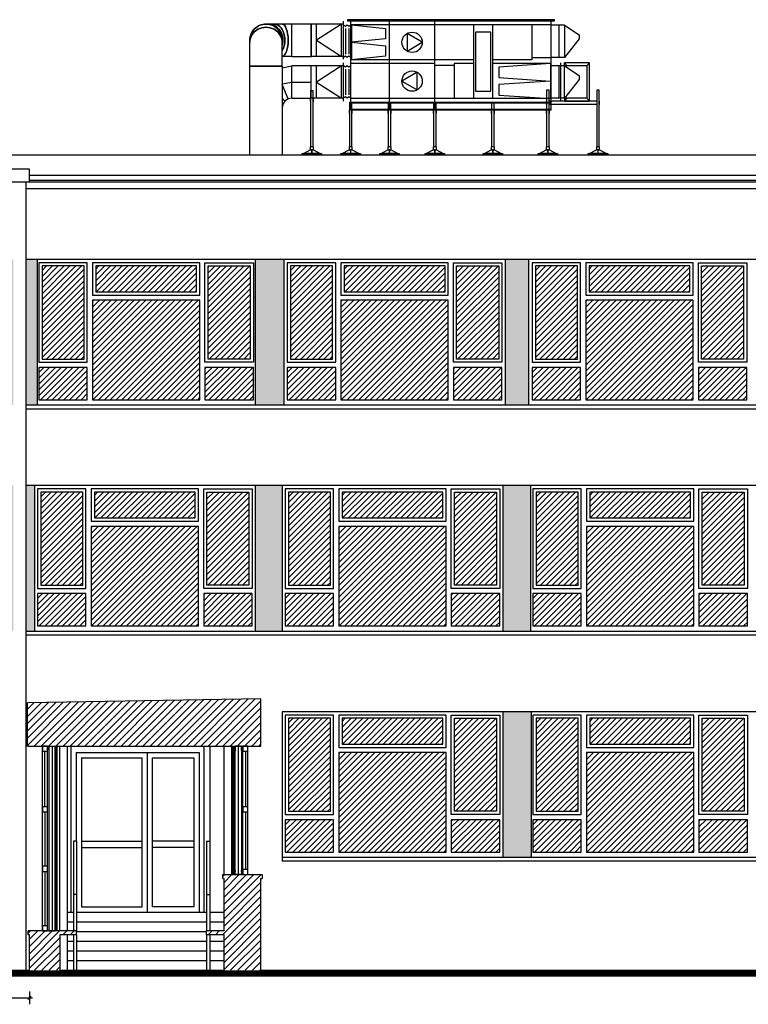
# Model space of a CAD drawing. Header units: millimetres. Extents: x 167273 to 188273, y -125105 to -88145.
# Tile 87 of 210: x 176922 to 178049, y -111648 to -110124. Entities that reach past the tile are written whole.
import ezdxf

# ---------------------------------------------------------------- set-up
doc = ezdxf.new("R2010")
doc.units = ezdxf.units.MM
doc.linetypes.add('AUSGEZOGEN', pattern=[0])
doc.layers.add('7031', color=7, linetype='AUSGEZOGEN', true_color=0x474b4e)
doc.layers.add('_SZYBY', color=7, linetype='Continuous', lineweight=5, true_color=0xb3b3b3)
for name, color, linetype in [('a-wymiary', 9, 'Continuous'), ('b-cienka', 9, 'Continuous'), ('b-działowe', 3, 'Continuous'), ('b-izolacja', 8, 'BATTING'), ('b-okna', 6, 'Continuous'), ('b-widokowa', 7, 'Continuous'), ('b-ściany', 2, 'Continuous'), ('h-hatch', 8, 'Continuous')]:
    doc.layers.add(name, color=color, linetype=linetype)
doc.styles.add('PPAB_100', font='romans.shx', dxfattribs={"width": 0.7, "height": 12})
doc.linetypes.add('BATTING', pattern='A,0.0001,-0.1,[134,ltypeshp.shx,S=0.1,R=0,X=-0.1,Y=0],-0.2,[134,ltypeshp.shx,S=0.1,R=180,X=0.1,Y=0],-0.1', length=0.4001)
doc.dimstyles.new('newPPAB_100', dxfattribs={"dimscale": 0, "dimtxt": 16, "dimasz": 1, "dimexe": 10, "dimexo": 10, "dimgap": 5, "dimtad": 1, "dimdec": 0, "dimzin": 0, "dimdsep": 46, "dimtxsty": 'PPAB_100', "dimblk": 'tick_50', "dimcen": 0.09, "dimdle": 5, "dimse1": 1, "dimse2": 1, "dimclrd": 9, "dimclre": 9, "dimclrt": 161, "dimadec": 0, "dimazin": 0, "dimtfac": 1, "dimtdec": 0, "dimtix": 1, "dimtmove": 2, "dimatfit": 0, "dimldrblk": 'tick_50', "dimfxl": 0, "dimtolj": 1, "dimtzin": 0, "dimarcsym": 0})
pattern_1 = [(45, (-15000, 15000), (-5.61266008, 5.61266008), [])]

# ---------------------------------------------------------------- blocks, each defined once
blk = doc.blocks.new('tick_50')
at = {"color": 9, "ltscale": 20}
for p, q in [((-5, 0), (5, 0)), ((0, 10), (0, -10))]:
    blk.add_line(p, q, dxfattribs=at)
at = {"color": 0}
blk.add_line((2.5, 2.5), (-2.5, -2.5), dxfattribs=at)

msp = doc.modelspace()

# ---------------------------------------------------------------- hatches: boundary and pattern name
at = {"layer": '7031'}
h = msp.add_hatch(color=256, dxfattribs=at)
h.paths.add_polyline_path([(176949.44, -110495.35), (176932.44, -110495.35), (176932.44, -110720.35), (176949.44, -110720.35)])
h.paths.add_polyline_path([(176912.44, -110495.35), (176906.44, -110495.35), (176906.44, -110720.35), (176912.44, -110720.35)])
for points in [[(177330.94, -110495.35), (177286.44, -110495.35), (177286.44, -110720.35), (177330.94, -110720.35)], [(177709.44, -110495.35), (177673.44, -110495.35), (177673.44, -110720.35), (177709.44, -110720.35)], [(177328.44, -110845.35), (177286.44, -110845.35), (177286.44, -111070.35), (177328.44, -111070.35)], [(177712.44, -110845.35), (177669.44, -110845.35), (177669.44, -111070.35), (177712.44, -111070.35)], [(177713.44, -111195.35), (177669.44, -111195.35), (177669.44, -111420.35), (177713.44, -111420.35)]]:
    msp.add_hatch(color=256, dxfattribs=at).paths.add_polyline_path(points)
h = msp.add_hatch(color=256, dxfattribs=at)
h.paths.add_polyline_path([(176912.44, -110845.35), (176903.44, -110845.35), (176903.44, -111070.35), (176912.44, -111070.35)])
h.paths.add_polyline_path([(176945.44, -110845.35), (176932.44, -110845.35), (176932.44, -111070.35), (176945.44, -111070.35)])
at = {"layer": '_SZYBY'}
h = msp.add_hatch(dxfattribs=at)
h.set_pattern_fill('ANSI31', color=256, scale=2, style=0)
h.set_pattern_definition([(45, (1636.6585, 350), (-4.49012806, 4.49012806), [])])
h.paths.add_polyline_path([(177021.94, -110505.35), (176956.94, -110505.35), (176956.94, -110649.35), (177021.94, -110649.35)])
h.paths.add_polyline_path([(177026.94, -110662.35), (176951.94, -110662.35), (176951.94, -110712.35), (177026.94, -110712.35)])
h.paths.add_polyline_path([(177200.94, -110558.35), (177034.94, -110558.35), (177034.94, -110712.35), (177200.94, -110712.35)])
h.paths.add_polyline_path([(177195.94, -110505.35), (177039.94, -110505.35), (177039.94, -110545.35), (177195.94, -110545.35)])
h.paths.add_polyline_path([(177278.94, -110505.35), (177213.94, -110505.35), (177213.94, -110649.35), (177278.94, -110649.35)])
h.paths.add_polyline_path([(177283.94, -110662.35), (177208.94, -110662.35), (177208.94, -110712.35), (177283.94, -110712.35)])
h = msp.add_hatch(dxfattribs=at)
h.set_pattern_fill('ANSI31', color=256, scale=2, style=0)
h.set_pattern_definition([(45, (2020.9085, 350), (-4.49012806, 4.49012806), [])])
h.paths.add_polyline_path([(177406.19, -110505.35), (177341.19, -110505.35), (177341.19, -110649.35), (177406.19, -110649.35)])
h.paths.add_polyline_path([(177411.19, -110662.35), (177336.19, -110662.35), (177336.19, -110712.35), (177411.19, -110712.35)])
h.paths.add_polyline_path([(177585.19, -110558.35), (177419.19, -110558.35), (177419.19, -110712.35), (177585.19, -110712.35)])
h.paths.add_polyline_path([(177580.19, -110505.35), (177424.19, -110505.35), (177424.19, -110545.35), (177580.19, -110545.35)])
h.paths.add_polyline_path([(177663.19, -110505.35), (177598.19, -110505.35), (177598.19, -110649.35), (177663.19, -110649.35)])
h.paths.add_polyline_path([(177668.19, -110662.35), (177593.19, -110662.35), (177593.19, -110712.35), (177668.19, -110712.35)])
h = msp.add_hatch(dxfattribs=at)
h.set_pattern_fill('ANSI31', color=256, scale=2, style=0)
h.set_pattern_definition([(45, (2399.6585, 350), (-4.49012806, 4.49012806), [])])
h.paths.add_polyline_path([(177784.94, -110505.35), (177719.94, -110505.35), (177719.94, -110649.35), (177784.94, -110649.35)])
h.paths.add_polyline_path([(177789.94, -110662.35), (177714.94, -110662.35), (177714.94, -110712.35), (177789.94, -110712.35)])
h.paths.add_polyline_path([(177963.94, -110558.35), (177797.94, -110558.35), (177797.94, -110712.35), (177963.94, -110712.35)])
h.paths.add_polyline_path([(177958.94, -110505.35), (177802.94, -110505.35), (177802.94, -110545.35), (177958.94, -110545.35)])
h.paths.add_polyline_path([(178041.94, -110505.35), (177976.94, -110505.35), (177976.94, -110649.35), (178041.94, -110649.35)])
h.paths.add_polyline_path([(178046.94, -110662.35), (177971.94, -110662.35), (177971.94, -110712.35), (178046.94, -110712.35)])
h = msp.add_hatch(dxfattribs=at)
h.set_pattern_fill('ANSI31', color=256, scale=2, style=0)
h.set_pattern_definition([(45, (1634.6585, 0), (-4.49012806, 4.49012806), [])])
h.paths.add_polyline_path([(177019.94, -110855.35), (176954.94, -110855.35), (176954.94, -110999.35), (177019.94, -110999.35)])
h.paths.add_polyline_path([(177024.94, -111012.35), (176949.94, -111012.35), (176949.94, -111062.35), (177024.94, -111062.35)])
h.paths.add_polyline_path([(177198.94, -110908.35), (177032.94, -110908.35), (177032.94, -111062.35), (177198.94, -111062.35)])
h.paths.add_polyline_path([(177193.94, -110855.35), (177037.94, -110855.35), (177037.94, -110895.35), (177193.94, -110895.35)])
h.paths.add_polyline_path([(177276.94, -110855.35), (177211.94, -110855.35), (177211.94, -110999.35), (177276.94, -110999.35)])
h.paths.add_polyline_path([(177281.94, -111012.35), (177206.94, -111012.35), (177206.94, -111062.35), (177281.94, -111062.35)])
h = msp.add_hatch(dxfattribs=at)
h.set_pattern_fill('ANSI31', color=256, scale=2, style=0)
h.set_pattern_definition([(45, (2017.6585, -4e-11), (-4.49012806, 4.49012806), [])])
h.paths.add_polyline_path([(177402.94, -110855.35), (177337.94, -110855.35), (177337.94, -110999.35), (177402.94, -110999.35)])
h.paths.add_polyline_path([(177407.94, -111012.35), (177332.94, -111012.35), (177332.94, -111062.35), (177407.94, -111062.35)])
h.paths.add_polyline_path([(177581.94, -110908.35), (177415.94, -110908.35), (177415.94, -111062.35), (177581.94, -111062.35)])
h.paths.add_polyline_path([(177576.94, -110855.35), (177420.94, -110855.35), (177420.94, -110895.35), (177576.94, -110895.35)])
h.paths.add_polyline_path([(177659.94, -110855.35), (177594.94, -110855.35), (177594.94, -110999.35), (177659.94, -110999.35)])
h.paths.add_polyline_path([(177664.94, -111012.35), (177589.94, -111012.35), (177589.94, -111062.35), (177664.94, -111062.35)])
h = msp.add_hatch(dxfattribs=at)
h.set_pattern_fill('ANSI31', color=256, scale=2, style=0)
h.set_pattern_definition([(45, (2400.6585, -4e-11), (-4.49012806, 4.49012806), [])])
h.paths.add_polyline_path([(177785.94, -110855.35), (177720.94, -110855.35), (177720.94, -110999.35), (177785.94, -110999.35)])
h.paths.add_polyline_path([(177790.94, -111012.35), (177715.94, -111012.35), (177715.94, -111062.35), (177790.94, -111062.35)])
h.paths.add_polyline_path([(177964.94, -110908.35), (177798.94, -110908.35), (177798.94, -111062.35), (177964.94, -111062.35)])
h.paths.add_polyline_path([(177959.94, -110855.35), (177803.94, -110855.35), (177803.94, -110895.35), (177959.94, -110895.35)])
h.paths.add_polyline_path([(178042.94, -110855.35), (177977.94, -110855.35), (177977.94, -110999.35), (178042.94, -110999.35)])
h.paths.add_polyline_path([(178047.94, -111012.35), (177972.94, -111012.35), (177972.94, -111062.35), (178047.94, -111062.35)])
h = msp.add_hatch(dxfattribs=at)
h.set_pattern_fill('ANSI31', color=256, scale=2, style=0)
h.set_pattern_definition([(45, (2017.6585, -350), (-4.49012806, 4.49012806), [])])
h.paths.add_polyline_path([(177402.94, -111205.35), (177337.94, -111205.35), (177337.94, -111349.35), (177402.94, -111349.35)])
h.paths.add_polyline_path([(177407.94, -111362.35), (177332.94, -111362.35), (177332.94, -111412.35), (177407.94, -111412.35)])
h.paths.add_polyline_path([(177581.94, -111258.35), (177415.94, -111258.35), (177415.94, -111412.35), (177581.94, -111412.35)])
h.paths.add_polyline_path([(177576.94, -111205.35), (177420.94, -111205.35), (177420.94, -111245.35), (177576.94, -111245.35)])
h.paths.add_polyline_path([(177659.94, -111205.35), (177594.94, -111205.35), (177594.94, -111349.35), (177659.94, -111349.35)])
h.paths.add_polyline_path([(177664.94, -111362.35), (177589.94, -111362.35), (177589.94, -111412.35), (177664.94, -111412.35)])
h = msp.add_hatch(dxfattribs=at)
h.set_pattern_fill('ANSI31', color=256, scale=2, style=0)
h.set_pattern_definition([(45, (2400.6585, -350), (-4.49012806, 4.49012806), [])])
h.paths.add_polyline_path([(177785.94, -111205.35), (177720.94, -111205.35), (177720.94, -111349.35), (177785.94, -111349.35)])
h.paths.add_polyline_path([(177790.94, -111362.35), (177715.94, -111362.35), (177715.94, -111412.35), (177790.94, -111412.35)])
h.paths.add_polyline_path([(177964.94, -111258.35), (177798.94, -111258.35), (177798.94, -111412.35), (177964.94, -111412.35)])
h.paths.add_polyline_path([(177959.94, -111205.35), (177803.94, -111205.35), (177803.94, -111245.35), (177959.94, -111245.35)])
h.paths.add_polyline_path([(178042.94, -111205.35), (177977.94, -111205.35), (177977.94, -111349.35), (178042.94, -111349.35)])
h.paths.add_polyline_path([(178047.94, -111362.35), (177972.94, -111362.35), (177972.94, -111412.35), (178047.94, -111412.35)])
at = {"layer": 'h-hatch'}
h = msp.add_hatch(dxfattribs=at)
h.set_pattern_fill('ANSI31', color=256, scale=2.5, style=0)
h.set_pattern_definition(pattern_1)
h.paths.add_polyline_path([(177295.44, -111175.35), (176934.44, -111181.65), (176934.44, -111248.35), (177295.44, -111248.35)])
h = msp.add_hatch(dxfattribs=at)
h.set_pattern_fill('ANSI31', color=256, scale=2.5, style=0)
h.set_pattern_definition(pattern_1)
h.paths.add_polyline_path([(177295.44, -111453.35), (177297.44, -111453.35), (177297.44, -111447.35), (177236.44, -111447.35), (177236.44, -111453.35), (177238.44, -111453.35), (177238.44, -111534.35), (177211.44, -111534.35), (177211.44, -111540.35), (177238.44, -111540.35), (177238.44, -111595.35), (177295.44, -111595.35)])
h = msp.add_hatch(dxfattribs=at)
h.set_pattern_fill('ANSI31', color=256, scale=2.5, style=0)
h.set_pattern_definition(pattern_1)
h.paths.add_polyline_path([(176984.44, -111540.35), (177010.44, -111540.35), (177010.44, -111534.35), (176935.44, -111534.35), (176935.44, -111540.35), (176937.44, -111540.35), (176937.44, -111595.35), (176984.44, -111595.35)])

# ---------------------------------------------------------------- linework, layer by layer
at = {"layer": 'b-cienka', "lineweight": 30, "ltscale": 50}
for p, q in [((177815.27, -110250.35), (177740.77, -110250.35)), ((177815.27, -110255.35), (177740.77, -110255.35))]:
    msp.add_line(p, q, dxfattribs=at)
at = {"layer": 'b-cienka'}
for p, q in [((177207.94, -111505.35), (177207.94, -111248.35)), ((177009.94, -111258.35), (177009.94, -111395.35)), ((177009.94, -111258.35), (177199.94, -111258.35)), ((177017.94, -111266.35), (177017.94, -111497.35)), ((177017.94, -111266.35), (177111.98, -111266.35)), ((177111.98, -111497.35), (177111.98, -111266.35)), ((177119.98, -111505.35), (177119.98, -111258.35)), ((177127.98, -111497.35), (177127.98, -111266.35)), ((177127.98, -111266.35), (177191.94, -111266.35)), ((177191.94, -111266.35), (177191.94, -111497.35)), ((177199.94, -111258.35), (177199.94, -111505.35)), ((177017.94, -111395.35), (177111.98, -111395.35)), ((177191.94, -111395.35), (177127.98, -111395.35)), ((177017.94, -111405.35), (177111.98, -111405.35)), ((177191.94, -111405.35), (177127.98, -111405.35)), ((177017.94, -111497.35), (177111.98, -111497.35)), ((177191.94, -111497.35), (177127.98, -111497.35))]:
    msp.add_line(p, q, dxfattribs=at)
at = {"layer": 'b-cienka', "lineweight": 30, "ltscale": 50}
for points in [[(177372.77, -110246.35), (177371.77, -110246.35), (177371.77, -110251.35), (177372.77, -110251.35)], [(177375.77, -110251.35), (177376.77, -110251.35), (177376.77, -110246.35), (177375.77, -110246.35)], [(177737.77, -110250.35), (177736.77, -110250.35), (177736.77, -110255.35), (177737.77, -110255.35)], [(177818.27, -110255.35), (177819.27, -110255.35), (177819.27, -110250.35), (177818.27, -110250.35)], [(177432.77, -110264.35), (177431.77, -110264.35), (177431.77, -110269.35), (177432.77, -110269.35)], [(177435.77, -110269.35), (177436.77, -110269.35), (177436.77, -110264.35), (177435.77, -110264.35)], [(177492.77, -110264.35), (177491.77, -110264.35), (177491.77, -110269.35), (177492.77, -110269.35)], [(177495.77, -110269.35), (177496.77, -110269.35), (177496.77, -110264.35), (177495.77, -110264.35)], [(177562.77, -110264.35), (177561.77, -110264.35), (177561.77, -110269.35), (177562.77, -110269.35)], [(177565.77, -110269.35), (177566.77, -110269.35), (177566.77, -110264.35), (177565.77, -110264.35)], [(177652.77, -110264.35), (177651.77, -110264.35), (177651.77, -110269.35), (177652.77, -110269.35)], [(177655.77, -110269.35), (177656.77, -110269.35), (177656.77, -110264.35), (177655.77, -110264.35)], [(177737.77, -110264.35), (177736.77, -110264.35), (177736.77, -110269.35), (177737.77, -110269.35)], [(177740.77, -110269.35), (177741.77, -110269.35), (177741.77, -110264.35), (177740.77, -110264.35)]]:
    msp.add_lwpolyline(points, dxfattribs=at)
for points in [[(177375.77, -110320.85), (177372.77, -110320.85), (177372.77, -110233.85), (177375.77, -110233.85)], [(177740.77, -110320.85), (177737.77, -110320.85), (177737.77, -110232.85), (177740.77, -110232.85)], [(177818.27, -110320.85), (177815.27, -110320.85), (177815.27, -110232.85), (177818.27, -110232.85)], [(177435.77, -110320.85), (177432.77, -110320.85), (177432.77, -110251.85), (177435.77, -110251.85)], [(177495.77, -110320.85), (177492.77, -110320.85), (177492.77, -110251.85), (177495.77, -110251.85)], [(177565.77, -110320.85), (177562.77, -110320.85), (177562.77, -110251.85), (177565.77, -110251.85)], [(177655.77, -110320.85), (177652.77, -110320.85), (177652.77, -110251.85), (177655.77, -110251.85)], [(177371.77, -110320.85), (177371.77, -110325.85), (177376.77, -110325.85), (177376.77, -110320.85)], [(177431.77, -110320.85), (177431.77, -110325.85), (177436.77, -110325.85), (177436.77, -110320.85)], [(177491.77, -110320.85), (177491.77, -110325.85), (177496.77, -110325.85), (177496.77, -110320.85)], [(177561.77, -110320.85), (177561.77, -110325.85), (177566.77, -110325.85), (177566.77, -110320.85)], [(177651.77, -110320.85), (177651.77, -110325.85), (177656.77, -110325.85), (177656.77, -110320.85)], [(177736.77, -110320.85), (177736.77, -110325.85), (177741.77, -110325.85), (177741.77, -110320.85)], [(177814.27, -110320.85), (177814.27, -110325.85), (177819.27, -110325.85), (177819.27, -110320.85)], [(177389.27, -110333.35), (177359.27, -110333.35), (177359.27, -110331.35), (177389.27, -110331.35)], [(177387.27, -110331.35), (177361.27, -110331.35), (177371.77, -110325.85), (177376.77, -110325.85)], [(177374.77, -110325.85), (177373.77, -110325.85), (177373.77, -110331.35), (177374.77, -110331.35)], [(177449.27, -110333.35), (177419.27, -110333.35), (177419.27, -110331.35), (177449.27, -110331.35)], [(177447.27, -110331.35), (177421.27, -110331.35), (177431.77, -110325.85), (177436.77, -110325.85)], [(177434.77, -110325.85), (177433.77, -110325.85), (177433.77, -110331.35), (177434.77, -110331.35)], [(177509.27, -110333.35), (177479.27, -110333.35), (177479.27, -110331.35), (177509.27, -110331.35)], [(177507.27, -110331.35), (177481.27, -110331.35), (177491.77, -110325.85), (177496.77, -110325.85)], [(177494.77, -110325.85), (177493.77, -110325.85), (177493.77, -110331.35), (177494.77, -110331.35)], [(177579.27, -110333.35), (177549.27, -110333.35), (177549.27, -110331.35), (177579.27, -110331.35)], [(177577.27, -110331.35), (177551.27, -110331.35), (177561.77, -110325.85), (177566.77, -110325.85)], [(177564.77, -110325.85), (177563.77, -110325.85), (177563.77, -110331.35), (177564.77, -110331.35)], [(177669.27, -110333.35), (177639.27, -110333.35), (177639.27, -110331.35), (177669.27, -110331.35)], [(177667.27, -110331.35), (177641.27, -110331.35), (177651.77, -110325.85), (177656.77, -110325.85)], [(177654.77, -110325.85), (177653.77, -110325.85), (177653.77, -110331.35), (177654.77, -110331.35)], [(177754.27, -110333.35), (177724.27, -110333.35), (177724.27, -110331.35), (177754.27, -110331.35)], [(177752.27, -110331.35), (177726.27, -110331.35), (177736.77, -110325.85), (177741.77, -110325.85)], [(177739.77, -110325.85), (177738.77, -110325.85), (177738.77, -110331.35), (177739.77, -110331.35)], [(177831.77, -110333.35), (177801.77, -110333.35), (177801.77, -110331.35), (177831.77, -110331.35)], [(177829.77, -110331.35), (177803.77, -110331.35), (177814.27, -110325.85), (177819.27, -110325.85)], [(177817.27, -110325.85), (177816.27, -110325.85), (177816.27, -110331.35), (177817.27, -110331.35)]]:
    msp.add_lwpolyline(points, close=True, dxfattribs=at)
at = {"layer": 'b-cienka'}
for points in [[(177026.94, -110500.35), (176951.94, -110500.35), (176951.94, -110654.35), (177026.94, -110654.35)], [(177021.94, -110505.35), (176956.94, -110505.35), (176956.94, -110649.35), (177021.94, -110649.35)], [(177200.94, -110500.35), (177034.94, -110500.35), (177034.94, -110550.35), (177200.94, -110550.35)], [(177195.94, -110505.35), (177039.94, -110505.35), (177039.94, -110545.35), (177195.94, -110545.35)], [(177283.94, -110654.35), (177208.94, -110654.35), (177208.94, -110500.35), (177283.94, -110500.35)], [(177278.94, -110649.35), (177213.94, -110649.35), (177213.94, -110505.35), (177278.94, -110505.35)], [(177411.19, -110500.35), (177336.19, -110500.35), (177336.19, -110654.35), (177411.19, -110654.35)], [(177406.19, -110505.35), (177341.19, -110505.35), (177341.19, -110649.35), (177406.19, -110649.35)], [(177585.19, -110500.35), (177419.19, -110500.35), (177419.19, -110550.35), (177585.19, -110550.35)], [(177580.19, -110505.35), (177424.19, -110505.35), (177424.19, -110545.35), (177580.19, -110545.35)], [(177668.19, -110654.35), (177593.19, -110654.35), (177593.19, -110500.35), (177668.19, -110500.35)], [(177663.19, -110649.35), (177598.19, -110649.35), (177598.19, -110505.35), (177663.19, -110505.35)], [(177789.94, -110500.35), (177714.94, -110500.35), (177714.94, -110654.35), (177789.94, -110654.35)], [(177784.94, -110505.35), (177719.94, -110505.35), (177719.94, -110649.35), (177784.94, -110649.35)], [(177963.94, -110500.35), (177797.94, -110500.35), (177797.94, -110550.35), (177963.94, -110550.35)], [(177958.94, -110505.35), (177802.94, -110505.35), (177802.94, -110545.35), (177958.94, -110545.35)], [(178046.94, -110654.35), (177971.94, -110654.35), (177971.94, -110500.35), (178046.94, -110500.35)], [(178041.94, -110649.35), (177976.94, -110649.35), (177976.94, -110505.35), (178041.94, -110505.35)], [(177200.94, -110558.35), (177034.94, -110558.35), (177034.94, -110712.35), (177200.94, -110712.35)], [(177585.19, -110558.35), (177419.19, -110558.35), (177419.19, -110712.35), (177585.19, -110712.35)], [(177963.94, -110558.35), (177797.94, -110558.35), (177797.94, -110712.35), (177963.94, -110712.35)], [(177026.94, -110662.35), (176951.94, -110662.35), (176951.94, -110712.35), (177026.94, -110712.35)], [(177283.94, -110662.35), (177208.94, -110662.35), (177208.94, -110712.35), (177283.94, -110712.35)], [(177411.19, -110662.35), (177336.19, -110662.35), (177336.19, -110712.35), (177411.19, -110712.35)], [(177668.19, -110662.35), (177593.19, -110662.35), (177593.19, -110712.35), (177668.19, -110712.35)], [(177789.94, -110662.35), (177714.94, -110662.35), (177714.94, -110712.35), (177789.94, -110712.35)], [(178046.94, -110662.35), (177971.94, -110662.35), (177971.94, -110712.35), (178046.94, -110712.35)], [(177024.94, -110850.35), (176949.94, -110850.35), (176949.94, -111004.35), (177024.94, -111004.35)], [(177019.94, -110855.35), (176954.94, -110855.35), (176954.94, -110999.35), (177019.94, -110999.35)], [(177198.94, -110850.35), (177032.94, -110850.35), (177032.94, -110900.35), (177198.94, -110900.35)], [(177193.94, -110855.35), (177037.94, -110855.35), (177037.94, -110895.35), (177193.94, -110895.35)], [(177281.94, -111004.35), (177206.94, -111004.35), (177206.94, -110850.35), (177281.94, -110850.35)], [(177276.94, -110999.35), (177211.94, -110999.35), (177211.94, -110855.35), (177276.94, -110855.35)], [(177407.94, -110850.35), (177332.94, -110850.35), (177332.94, -111004.35), (177407.94, -111004.35)], [(177402.94, -110855.35), (177337.94, -110855.35), (177337.94, -110999.35), (177402.94, -110999.35)], [(177581.94, -110850.35), (177415.94, -110850.35), (177415.94, -110900.35), (177581.94, -110900.35)], [(177576.94, -110855.35), (177420.94, -110855.35), (177420.94, -110895.35), (177576.94, -110895.35)], [(177664.94, -111004.35), (177589.94, -111004.35), (177589.94, -110850.35), (177664.94, -110850.35)], [(177659.94, -110999.35), (177594.94, -110999.35), (177594.94, -110855.35), (177659.94, -110855.35)], [(177790.94, -110850.35), (177715.94, -110850.35), (177715.94, -111004.35), (177790.94, -111004.35)], [(177785.94, -110855.35), (177720.94, -110855.35), (177720.94, -110999.35), (177785.94, -110999.35)], [(177964.94, -110850.35), (177798.94, -110850.35), (177798.94, -110900.35), (177964.94, -110900.35)], [(177959.94, -110855.35), (177803.94, -110855.35), (177803.94, -110895.35), (177959.94, -110895.35)], [(178047.94, -111004.35), (177972.94, -111004.35), (177972.94, -110850.35), (178047.94, -110850.35)], [(178042.94, -110999.35), (177977.94, -110999.35), (177977.94, -110855.35), (178042.94, -110855.35)], [(177198.94, -110908.35), (177032.94, -110908.35), (177032.94, -111062.35), (177198.94, -111062.35)], [(177581.94, -110908.35), (177415.94, -110908.35), (177415.94, -111062.35), (177581.94, -111062.35)], [(177964.94, -110908.35), (177798.94, -110908.35), (177798.94, -111062.35), (177964.94, -111062.35)], [(177024.94, -111012.35), (176949.94, -111012.35), (176949.94, -111062.35), (177024.94, -111062.35)], [(177281.94, -111012.35), (177206.94, -111012.35), (177206.94, -111062.35), (177281.94, -111062.35)], [(177407.94, -111012.35), (177332.94, -111012.35), (177332.94, -111062.35), (177407.94, -111062.35)], [(177664.94, -111012.35), (177589.94, -111012.35), (177589.94, -111062.35), (177664.94, -111062.35)], [(177790.94, -111012.35), (177715.94, -111012.35), (177715.94, -111062.35), (177790.94, -111062.35)], [(178047.94, -111012.35), (177972.94, -111012.35), (177972.94, -111062.35), (178047.94, -111062.35)], [(177407.94, -111200.35), (177332.94, -111200.35), (177332.94, -111354.35), (177407.94, -111354.35)], [(177402.94, -111205.35), (177337.94, -111205.35), (177337.94, -111349.35), (177402.94, -111349.35)], [(177581.94, -111200.35), (177415.94, -111200.35), (177415.94, -111250.35), (177581.94, -111250.35)], [(177576.94, -111205.35), (177420.94, -111205.35), (177420.94, -111245.35), (177576.94, -111245.35)], [(177664.94, -111354.35), (177589.94, -111354.35), (177589.94, -111200.35), (177664.94, -111200.35)], [(177659.94, -111349.35), (177594.94, -111349.35), (177594.94, -111205.35), (177659.94, -111205.35)], [(177790.94, -111200.35), (177715.94, -111200.35), (177715.94, -111354.35), (177790.94, -111354.35)], [(177785.94, -111205.35), (177720.94, -111205.35), (177720.94, -111349.35), (177785.94, -111349.35)], [(177964.94, -111200.35), (177798.94, -111200.35), (177798.94, -111250.35), (177964.94, -111250.35)], [(177959.94, -111205.35), (177803.94, -111205.35), (177803.94, -111245.35), (177959.94, -111245.35)], [(178047.94, -111354.35), (177972.94, -111354.35), (177972.94, -111200.35), (178047.94, -111200.35)], [(178042.94, -111349.35), (177977.94, -111349.35), (177977.94, -111205.35), (178042.94, -111205.35)], [(177581.94, -111258.35), (177415.94, -111258.35), (177415.94, -111412.35), (177581.94, -111412.35)], [(177964.94, -111258.35), (177798.94, -111258.35), (177798.94, -111412.35), (177964.94, -111412.35)], [(177407.94, -111362.35), (177332.94, -111362.35), (177332.94, -111412.35), (177407.94, -111412.35)], [(177664.94, -111362.35), (177589.94, -111362.35), (177589.94, -111412.35), (177664.94, -111412.35)], [(177790.94, -111362.35), (177715.94, -111362.35), (177715.94, -111412.35), (177790.94, -111412.35)], [(178047.94, -111362.35), (177972.94, -111362.35), (177972.94, -111412.35), (178047.94, -111412.35)]]:
    msp.add_lwpolyline(points, close=True, dxfattribs=at)
at = {"layer": 'b-działowe'}
for points in [[(176968.44, -111254.35), (176967.44, -111254.35), (176967.44, -111248.35), (176977.44, -111248.35), (176977.44, -111254.35), (176976.44, -111254.35)], [(177264.44, -111254.35), (177265.44, -111254.35), (177265.44, -111248.35), (177255.44, -111248.35), (177255.44, -111254.35), (177256.44, -111254.35)], [(177264.44, -111441.35), (177265.44, -111441.35), (177265.44, -111447.35), (177255.44, -111447.35), (177255.44, -111441.35), (177256.44, -111441.35)], [(176968.44, -111528.35), (176967.44, -111528.35), (176967.44, -111534.35), (176977.44, -111534.35), (176977.44, -111528.35), (176976.44, -111528.35)]]:
    msp.add_lwpolyline(points, dxfattribs=at)
at = {"layer": 'b-izolacja', "ltscale": 12}
for points in [[(176972.44, -111248.35), (176972.44, -111534.35)], [(177260.44, -111248.35), (177260.44, -111447.35)]]:
    msp.add_lwpolyline(points, dxfattribs=at)
at = {"layer": 'b-okna'}
for p, q in [((176957.44, -111534.35), (176957.44, -111248.35)), ((176965.44, -111534.35), (176965.44, -111248.35)), ((177267.44, -111447.35), (177267.44, -111248.35)), ((177275.44, -111447.35), (177275.44, -111248.35)), ((176961.44, -111342.35), (176961.44, -111256.39)), ((177271.44, -111256.39), (177271.44, -111342.35)), ((176961.44, -111350.35), (176961.44, -111434.35)), ((177271.44, -111350.35), (177271.44, -111439.35)), ((176961.44, -111442.35), (176961.44, -111526.35))]:
    msp.add_line(p, q, dxfattribs=at)
for points in [[(176965.44, -111248.35), (176957.44, -111248.35), (176957.44, -111256.39), (176965.44, -111256.39)], [(177275.44, -111248.35), (177267.44, -111248.35), (177267.44, -111256.39), (177275.44, -111256.39)], [(176965.44, -111342.35), (176957.44, -111342.35), (176957.44, -111350.35), (176965.44, -111350.35)], [(177275.44, -111342.35), (177267.44, -111342.35), (177267.44, -111350.35), (177275.44, -111350.35)], [(176965.44, -111434.35), (176957.44, -111434.35), (176957.44, -111442.35), (176965.44, -111442.35)], [(177275.44, -111439.35), (177267.44, -111439.35), (177267.44, -111447.35), (177275.44, -111447.35)], [(176965.44, -111526.35), (176957.44, -111526.35), (176957.44, -111534.35), (176965.44, -111534.35)]]:
    msp.add_lwpolyline(points, close=True, dxfattribs=at)
at = {"layer": 'b-widokowa'}
for p, q in [((171612.44, -110333.35), (178945.44, -110333.35)), ((179349.44, -110365.35), (176937.44, -110365.35)), ((171123.44, -110375.35), (179434.44, -110375.35)), ((176932.44, -111595.35), (176932.44, -110375.35)), ((179349.44, -110373.35), (176937.44, -110373.35)), ((176932.44, -110385.35), (179354.44, -110385.35)), ((178821.44, -110495.35), (176932.44, -110495.35)), ((176949.44, -110495.35), (176949.44, -110720.35)), ((177286.44, -110495.35), (177286.44, -110720.35)), ((177330.94, -110495.35), (177330.94, -110720.35)), ((177673.44, -110495.35), (177673.44, -110720.35)), ((177709.44, -110495.35), (177709.44, -110720.35)), ((176932.44, -110720.35), (178821.44, -110720.35)), ((176932.44, -110726.35), (178821.44, -110726.35)), ((178821.44, -110845.35), (176932.44, -110845.35)), ((176945.44, -110845.35), (176945.44, -111070.35)), ((177286.44, -110845.35), (177286.44, -111070.35)), ((177328.44, -110845.35), (177328.44, -111070.35)), ((177669.44, -110845.35), (177669.44, -111070.35)), ((177712.44, -110845.35), (177712.44, -111070.35)), ((176932.44, -111070.35), (178821.44, -111070.35)), ((176932.44, -111076.35), (178821.44, -111076.35)), ((178821.44, -111195.35), (177328.44, -111195.35)), ((177328.44, -111195.35), (177328.44, -111420.35)), ((177669.44, -111195.35), (177669.44, -111420.35)), ((177713.44, -111195.35), (177713.44, -111420.35)), ((176984.44, -111534.35), (176984.44, -111248.35)), ((176996.44, -111534.35), (176996.44, -111248.35)), ((177001.94, -111505.35), (177001.94, -111248.35)), ((177216.94, -111505.35), (177216.94, -111248.35)), ((177238.44, -111447.35), (177238.44, -111248.35)), ((177250.44, -111447.35), (177250.44, -111248.35)), ((177005.44, -111395.35), (177005.44, -111534.35)), ((177010.44, -111395.35), (177005.44, -111395.35)), ((177010.44, -111395.35), (177010.44, -111534.35)), ((177211.44, -111395.35), (177211.44, -111534.35)), ((177211.44, -111395.35), (177216.44, -111395.35)), ((177216.44, -111395.35), (177216.44, -111534.35)), ((177328.44, -111420.35), (178821.44, -111420.35)), ((177328.44, -111420.35), (177328.44, -111426.35)), ((178821.44, -111426.35), (177328.44, -111426.35)), ((177010.44, -111477.85), (177005.44, -111477.85)), ((177211.44, -111477.85), (177216.44, -111477.85)), ((176996.44, -111505.35), (177005.44, -111505.35)), ((177010.44, -111505.35), (177211.44, -111505.35)), ((177216.44, -111505.35), (177238.44, -111505.35)), ((176996.44, -111520.35), (177005.44, -111520.35)), ((177010.44, -111520.35), (177211.44, -111520.35)), ((177216.44, -111520.35), (177238.44, -111520.35)), ((176996.44, -111595.35), (176996.44, -111540.35)), ((177005.44, -111540.35), (177005.44, -111595.35)), ((177010.44, -111535.35), (177211.44, -111535.35)), ((177010.44, -111540.35), (177010.44, -111595.35)), ((177211.44, -111540.35), (177211.44, -111595.35)), ((177216.44, -111540.35), (177216.44, -111595.35)), ((176996.44, -111550.35), (177005.44, -111550.35)), ((177010.44, -111550.35), (177211.44, -111550.35)), ((177216.44, -111550.35), (177238.44, -111550.35)), ((176996.44, -111565.35), (177005.44, -111565.35)), ((177010.44, -111565.35), (177211.44, -111565.35)), ((177216.44, -111565.35), (177238.44, -111565.35)), ((176996.44, -111580.35), (177005.44, -111580.35)), ((177010.44, -111580.35), (177211.44, -111580.35)), ((177216.44, -111580.35), (177238.44, -111580.35))]:
    msp.add_line(p, q, dxfattribs=at)
at = {"layer": 'b-widokowa', "ltscale": 0.5}
msp.add_lwpolyline([(176907.44, -110375.35), (176937.44, -110375.35), (176937.44, -110355.35), (176907.44, -110355.35)], close=True, dxfattribs=at)
at = {"layer": 'b-widokowa'}
for points in [[(176977.44, -111534.35), (176977.44, -111248.35)], [(176978.94, -111534.35), (176978.94, -111248.35)], [(177253.94, -111447.35), (177253.94, -111248.35)], [(177255.44, -111447.35), (177255.44, -111248.35)]]:
    msp.add_lwpolyline(points, dxfattribs=at)
at = {"layer": 'b-ściany'}
for p, q in [((177295.44, -111175.35), (176934.44, -111181.65)), ((177295.44, -111248.35), (177295.44, -111175.35)), ((177295.44, -111248.35), (177295.44, -111175.35)), ((176934.44, -111248.35), (176934.44, -111181.65)), ((176934.44, -111248.35), (176934.44, -111181.65)), ((176934.44, -111248.35), (177295.44, -111248.35)), ((176934.44, -111248.35), (177295.44, -111248.35)), ((176967.44, -111248.35), (176967.44, -111534.35)), ((176980.44, -111534.35), (176980.44, -111248.35)), ((177252.44, -111447.35), (177252.44, -111248.35)), ((177265.44, -111248.35), (177265.44, -111447.35)), ((177236.44, -111447.35), (177297.44, -111447.35)), ((177236.44, -111453.35), (177236.44, -111447.35)), ((177297.44, -111447.35), (177297.44, -111453.35)), ((177236.44, -111453.35), (177238.44, -111453.35)), ((177238.44, -111534.35), (177238.44, -111453.35)), ((177295.44, -111595.35), (177295.44, -111453.35)), ((177295.44, -111453.35), (177297.44, -111453.35)), ((177010.44, -111534.35), (176935.44, -111534.35)), ((176935.44, -111540.35), (176935.44, -111534.35)), ((176937.44, -111540.35), (176935.44, -111540.35)), ((176937.44, -111595.35), (176937.44, -111540.35)), ((177010.44, -111540.35), (176984.44, -111540.35)), ((176984.44, -111540.35), (176984.44, -111595.35)), ((177010.44, -111540.35), (177010.44, -111534.35)), ((177211.44, -111540.35), (177211.44, -111534.35)), ((177238.44, -111534.35), (177211.44, -111534.35)), ((177238.44, -111540.35), (177211.44, -111540.35)), ((177238.44, -111595.35), (177238.44, -111540.35)), ((173519.08, -111595.35), (176937.44, -111595.35)), ((176984.94, -111595.35), (177238.44, -111595.35)), ((177295.44, -111595.35), (179573.44, -111595.35))]:
    msp.add_line(p, q, dxfattribs=at)
at = {"layer": 'b-ściany', "const_width": 10}
msp.add_lwpolyline([(179573.44, -111600.35), (173514.08, -111600.35), (173514.08, -111590.35), (172322.44, -111590.35), (172322.44, -111600.35), (170923.44, -111600.35)], dxfattribs=at)
at = {"layer": 'h-hatch'}
for p, q in [((177749.27, -110124.23), (177429.27, -110124.23)), ((177429.27, -110124.23), (177429.27, -110126.23)), ((177749.27, -110126.23), (177749.27, -110124.23)), ((177426.02, -110134.73), (177423.27, -110132.73)), ((177428.77, -110132.73), (177426.02, -110134.73)), ((177426.02, -110137.73), (177426.02, -110177.73)), ((177431.52, -110134.73), (177428.77, -110132.73)), ((177429.27, -110126.23), (177749.27, -110126.23)), ((177434.27, -110132.73), (177431.52, -110134.73)), ((177431.52, -110137.73), (177431.52, -110177.73)), ((177434.27, -110264.23), (177434.27, -110126.23)), ((177744.27, -110132.23), (177434.27, -110132.23)), ((177435.35, -110132.23), (177435.35, -110186.23)), ((177435.35, -110132.23), (177488.27, -110137.63)), ((177488.27, -110137.63), (177488.27, -110153.83)), ((177494.27, -110264.23), (177494.27, -110126.23)), ((177564.27, -110264.23), (177564.27, -110126.23)), ((177624.27, -110132.23), (177624.27, -110246.23)), ((177654.27, -110246.23), (177654.27, -110132.23)), ((177714.27, -110132.23), (177714.27, -110186.23)), ((177744.27, -110264.23), (177744.27, -110126.23)), ((177764.77, -110132.73), (177744.27, -110132.73)), ((177756.77, -110182.73), (177756.77, -110132.73)), ((177764.77, -110132.73), (177764.77, -110182.73)), ((177764.77, -110132.73), (177787.77, -110147.73)), ((177488.27, -110153.83), (177435.35, -110159.23)), ((177545.02, -110159.23), (177521.39, -110145.59)), ((177521.39, -110145.59), (177521.39, -110172.87)), ((177651.27, -110143.63), (177627.27, -110143.63)), ((177627.27, -110143.63), (177627.27, -110234.83)), ((177651.27, -110234.83), (177651.27, -110143.63)), ((177787.77, -110153.73), (177764.77, -110182.73)), ((177787.77, -110147.73), (177787.77, -110153.73)), ((177435.35, -110159.23), (177488.27, -110164.63)), ((177488.27, -110164.63), (177488.27, -110180.83)), ((177521.39, -110172.87), (177545.02, -110159.23)), ((177426.02, -110180.73), (177423.27, -110182.73)), ((177428.77, -110182.73), (177426.02, -110180.73)), ((177431.52, -110180.73), (177428.77, -110182.73)), ((177434.27, -110182.73), (177431.52, -110180.73)), ((177488.27, -110180.83), (177435.35, -110186.23)), ((177744.27, -110183.23), (177714.27, -110183.23)), ((177764.77, -110182.73), (177744.27, -110182.73)), ((177328.31, -110195.96), (177278.31, -110195.96)), ((177278.31, -110333.35), (177278.31, -110195.96)), ((177328.31, -110195.96), (177328.31, -110333.35)), ((177426.02, -110197.73), (177423.27, -110195.73)), ((177428.77, -110195.73), (177426.02, -110197.73)), ((177426.02, -110200.73), (177426.02, -110240.73)), ((177431.52, -110197.73), (177428.77, -110195.73)), ((177434.27, -110195.73), (177431.52, -110197.73)), ((177431.52, -110200.73), (177431.52, -110240.73)), ((177624.27, -110186.23), (177434.27, -110186.23)), ((177564.27, -110192.23), (177434.27, -110192.23)), ((177594.27, -110195.23), (177564.27, -110195.23)), ((177624.27, -110192.23), (177594.27, -110192.23)), ((177594.27, -110192.23), (177594.27, -110246.23)), ((177714.27, -110186.23), (177654.27, -110186.23)), ((177744.27, -110192.23), (177654.27, -110192.23)), ((177743.19, -110192.23), (177663.27, -110197.63)), ((177663.27, -110197.63), (177663.27, -110213.83)), ((177743.19, -110192.23), (177743.19, -110246.23)), ((177764.77, -110195.73), (177744.27, -110195.73)), ((177756.77, -110245.73), (177756.77, -110195.73)), ((177764.77, -110245.73), (177764.77, -110191.25)), ((177764.77, -110195.73), (177787.77, -110210.73)), ((177537.14, -110205.59), (177513.52, -110219.23)), ((177537.14, -110232.87), (177537.14, -110205.59)), ((177663.27, -110213.83), (177743.19, -110219.23)), ((177787.77, -110210.73), (177787.77, -110216.73)), ((177513.52, -110219.23), (177537.14, -110232.87)), ((177743.19, -110219.23), (177663.27, -110224.63)), ((177663.27, -110224.63), (177663.27, -110240.83)), ((177787.77, -110216.73), (177764.77, -110245.73)), ((177426.02, -110243.73), (177423.27, -110245.73)), ((177428.77, -110245.73), (177426.02, -110243.73)), ((177431.52, -110243.73), (177428.77, -110245.73)), ((177434.27, -110245.73), (177431.52, -110243.73)), ((177744.27, -110246.23), (177434.27, -110246.23)), ((177627.27, -110234.83), (177651.27, -110234.83)), ((177663.27, -110240.83), (177743.19, -110246.23)), ((177764.77, -110245.73), (177744.27, -110245.73)), ((177278.27, -110260.74), (177278.31, -110260.74)), ((177744.27, -110252.23), (177434.27, -110252.23)), ((177744.27, -110253.43), (177434.27, -110253.43)), ((177744.27, -110263.03), (177434.27, -110263.03)), ((177744.27, -110264.23), (177434.27, -110264.23))]:
    msp.add_line(p, q, dxfattribs=at)
at = {"layer": 'h-hatch', "extrusion": (-1.22465e-16, -1, 3.67394e-16)}
for p, q in [((177315.03, -110130.96), (177303.34, -110130.96)), ((177343.31, -110130.96), (177315.03, -110130.96)), ((177343.31, -110180.96), (177343.31, -110130.96)), ((177343.31, -110180.96), (177328.31, -110180.96))]:
    msp.add_line(p, q, dxfattribs=at)
at = {"layer": 'h-hatch', "extrusion": (1.22465e-16, -1, 1.83697e-16)}
for p, q in [((177373.29, -110130.96), (177343.29, -110130.96)), ((177343.29, -110180.96), (177343.29, -110130.96)), ((177373.29, -110130.96), (177373.29, -110180.96)), ((177343.29, -110180.96), (177373.29, -110180.96)), ((177373.27, -110195.73), (177343.27, -110195.73)), ((177343.27, -110220.73), (177373.27, -110220.73)), ((177343.27, -110245.73), (177373.27, -110245.73))]:
    msp.add_line(p, q, dxfattribs=at)
at = {"layer": 'h-hatch', "extrusion": (-7.34788e-16, 1.22465e-16, -1)}
for p, q in [((177373.27, -110180.96), (177373.27, -110130.96)), ((177423.27, -110130.96), (177373.27, -110130.96)), ((177381.27, -110180.96), (177381.27, -110130.96)), ((177420.27, -110130.96), (177381.27, -110155.96)), ((177420.27, -110180.96), (177420.27, -110130.96)), ((177423.27, -110185.46), (177423.27, -110126.46)), ((177381.27, -110155.96), (177420.27, -110180.96)), ((177423.27, -110180.96), (177373.27, -110180.96)), ((177373.27, -110245.73), (177373.27, -110195.73)), ((177423.27, -110195.73), (177373.27, -110195.73)), ((177381.27, -110245.73), (177381.27, -110195.73)), ((177420.27, -110195.73), (177381.27, -110220.73)), ((177420.27, -110245.73), (177420.27, -110195.73)), ((177423.27, -110250.23), (177423.27, -110191.23)), ((177381.27, -110220.73), (177420.27, -110245.73)), ((177423.27, -110245.73), (177373.27, -110245.73))]:
    msp.add_line(p, q, dxfattribs=at)
at = {"layer": 'h-hatch', "extrusion": (-1, 9.24446e-32, 2.77556e-16)}
for p, q in [((177278.31, -110195.96), (177278.31, -110155.96)), ((177328.31, -110195.96), (177328.31, -110155.96)), ((177278.31, -110195.96), (177328.31, -110195.96))]:
    msp.add_line(p, q, dxfattribs=at)
at = {"layer": 'h-hatch', "extrusion": (-3.67394e-16, -1.83697e-16, -1)}
for p, q in [((177328.31, -110198.71), (177343.27, -110195.73)), ((177343.27, -110245.73), (177343.27, -110195.73)), ((177328.31, -110223.71), (177343.27, -110220.73)), ((177337.53, -110246.87), (177328.31, -110224.63)), ((177332.66, -110250.12), (177328.31, -110245.78)), ((177343.27, -110245.73), (177337.53, -110246.87)), ((177278.27, -110260.73), (177278.31, -110260.5)), ((177278.27, -110260.73), (177278.31, -110260.73)), ((177329.41, -110254.99), (177328.28, -110260.66)), ((177329.41, -110254.99), (177328.31, -110254.54)), ((177332.66, -110250.12), (177329.41, -110254.99)), ((177337.53, -110246.87), (177332.66, -110250.12))]:
    msp.add_line(p, q, dxfattribs=at)
at = {"layer": 'h-hatch', "extrusion": (0, -1, 3.06162e-16)}
msp.add_line((177759.27, -110250.25), (177759.27, -110191.25), dxfattribs=at)
at = {"layer": 'h-hatch', "extrusion": (0, 1, -1.83697e-16)}
for p, q in [((177799.27, -110195.75), (177759.27, -110195.75)), ((177764.77, -110191.25), (177769.27, -110195.75)), ((177803.77, -110191.25), (177764.77, -110191.25)), ((177799.27, -110195.75), (177803.77, -110191.25)), ((177799.27, -110195.75), (177799.27, -110245.75)), ((177803.77, -110250.25), (177803.77, -110191.25)), ((177799.27, -110245.75), (177759.27, -110245.75)), ((177764.77, -110245.75), (177764.77, -110250.25)), ((177764.77, -110250.25), (177769.27, -110245.75)), ((177803.77, -110250.25), (177799.27, -110245.75)), ((177764.77, -110250.25), (177803.77, -110250.25))]:
    msp.add_line(p, q, dxfattribs=at)
at = {"layer": 'h-hatch'}
for centre in [(177529.27, -110159.23), (177529.27, -110219.23)]:
    msp.add_circle(centre, 15.75, dxfattribs=at)
at = {"layer": 'h-hatch', "extrusion": (-5.14658e-28, -2.94713e-16, -1)}
msp.add_ellipse((177303.31, -110155.96), major_axis=(-17.68, 17.68), ratio=1, start_param=5.4977871, end_param=8.6393798, dxfattribs=at)
at = {"layer": 'h-hatch', "extrusion": (6.0668e-21, -3.67394e-16, -1)}
msp.add_ellipse((177303.31, -110155.96), major_axis=(-17.68, 17.68), ratio=1, start_param=5.4977871, end_param=7.0685835, dxfattribs=at)
at = {"layer": 'h-hatch'}
for centre, major_axis, ratio, start_param, end_param in [((177303.31, -110155.96), (-17.68, 17.68), 1, -0.7853982, 0.7853982), ((177303.31, -110155.96), (-17.68, 17.68), 1, -0.7853982, 0.7853982), ((177303.31, -110159), (25, 0), 0.9238795, 0, 3.1415927), ((177303.31, -110155.96), (17.68, 17.68), 1, 5.4967703, 7.0685835), ((177303.31, -110155.96), (-17.68, 17.68), 1, 3.9269908, 5.4977871), ((177303.31, -110155.96), (-17.68, 17.68), 1, 3.9269908, 5.4977871), ((177306.36, -110155.96), (0, 25), 0.9238795, 4.3965964, 6.2831853), ((177315.03, -110155.96), (0, 25), 0.7071068, 3.991881, 6.2831853), ((177328.01, -110155.96), (0, 25), 0.3826834, 3.173723, 6.2831853), ((177303.31, -110155.96), (-17.68, 17.68), 1, 3.9263013, 3.9269909), ((177303.31, -110155.96), (-17.68, 17.68), 0.9999998, 3.9262416, 3.9263013), ((177303.31, -110155.96), (-17.68, 17.68), 0.9999998, 3.9262416, 3.9263013)]:
    msp.add_ellipse(centre, major_axis=major_axis, ratio=ratio, start_param=start_param, end_param=end_param, dxfattribs=at)
at = {"layer": 'h-hatch', "extrusion": (-8.21073e-48, 6.0668e-21, -1)}
msp.add_ellipse((177303.31, -110159), major_axis=(-25, 0), ratio=0.9238795, start_param=0, end_param=3.1415927, dxfattribs=at)
at = {"layer": 'h-hatch', "extrusion": (-1.83691e-16, -3.69779e-32, -1)}
msp.add_ellipse((177303.31, -110155.96), major_axis=(-17.68, 17.68), ratio=1, start_param=0.7853982, end_param=2.3561945, dxfattribs=at)
at = {"layer": 'h-hatch', "extrusion": (-4.04453e-21, -6.16298e-32, -1)}
for centre, ratio, end_param in [((177306.36, -110155.96), 0.9238795, 1.8865889), ((177315.03, -110155.96), 0.7071068, 2.2913043), ((177328.01, -110155.96), 0.3826834, 3.1094623)]:
    msp.add_ellipse(centre, major_axis=(0, 25), ratio=ratio, start_param=0, end_param=end_param, dxfattribs=at)

# ---------------------------------------------------------------- dimensions: what is measured, and where the dimension line sits
at = {"layer": 'a-wymiary'}
msp.add_linear_dim(base=(176937.44, -111638.03), p1=(174342.44, -111420.35), p2=(176937.44, -111595.35), dimstyle='newPPAB_100', override={"dimscale": 1}, dxfattribs=at).render()

doc.saveas('drawing.dxf')
